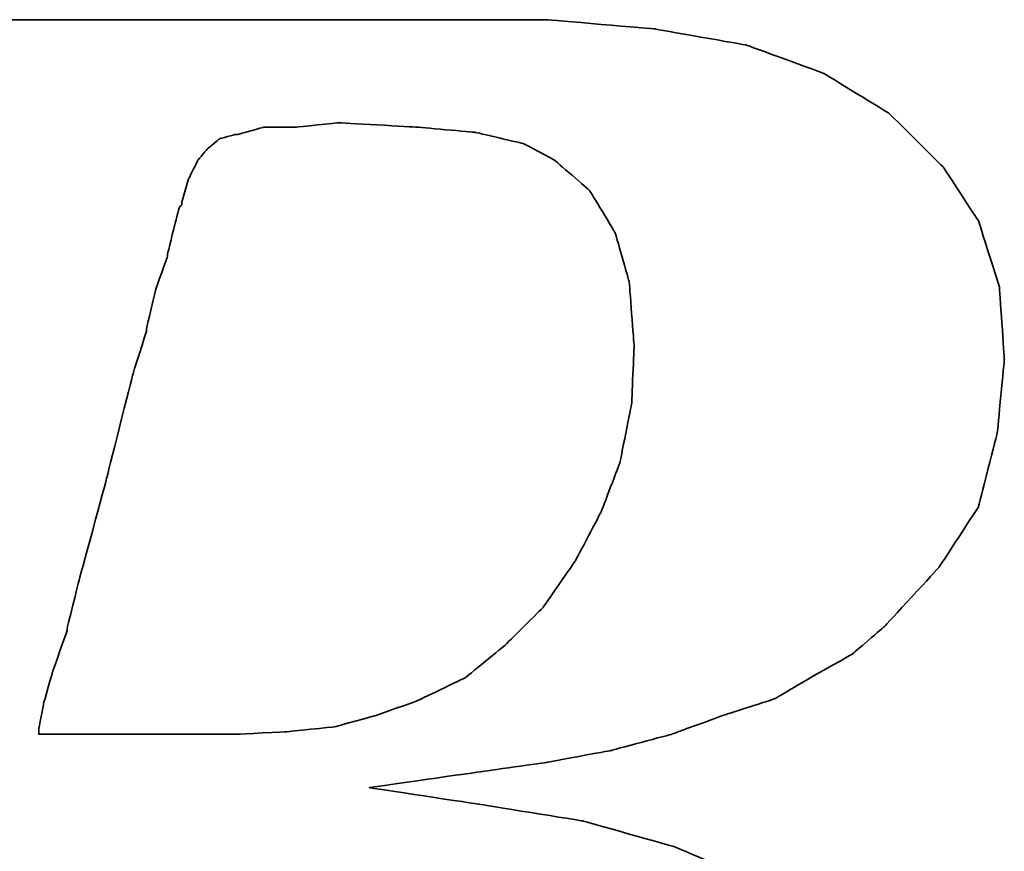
# Model space of a CAD drawing. Header units: millimetres. Extents: x 21 to 338, y 371 to 485.
# Tile 31 of 53: x 257.9 to 259.16, y 407.43 to 408.5. Entities that reach past the tile are written whole.
import ezdxf

# ---------------------------------------------------------------- set-up
doc = ezdxf.new("R2010")
doc.units = ezdxf.units.MM
doc.layers.add('DIM', color=4, linetype='Continuous')
doc.layers.add('layer 1', color=7, linetype='Continuous')

# ---------------------------------------------------------------- blocks, each defined once
blk = doc.blocks.new('TBI MOTION logo(完整正式版)')
at = {"layer": 'layer 1', "color": 22, "lineweight": 35}
for points, knots in [([(-64.65375, -6.86375), (-64.65375, -6.86375), (-64.84375, -7.29625), (-64.84375, -7.29625), (-64.84375, -7.29625), (-64.84375, -7.29625), (-64.86875, -7.34375), (-64.86875, -7.34375), (-64.86875, -7.34375), (-64.86875, -7.34375), (-64.86875, -7.36875), (-64.86875, -7.36875), (-64.86875, -7.36875), (-64.86875, -7.36875), (-65.15375, -7.65375), (-65.15375, -7.65375), (-65.15375, -7.65375), (-65.15375, -7.65375), (-65.17875, -7.65375), (-65.17875, -7.65375), (-65.17875, -7.65375), (-65.17875, -7.65375), (-65.20375, -7.67875), (-65.20375, -7.67875), (-65.20375, -7.67875), (-65.20375, -7.67875), (-65.58875, -7.87125), (-65.58875, -7.87125), (-65.58875, -7.87125), (-65.58875, -7.87125), (-65.63375, -7.87125), (-65.63375, -7.87125), (-65.63375, -7.87125), (-65.63375, -7.87125), (-65.65875, -7.89375), (-65.65875, -7.89375), (-65.65875, -7.89375), (-65.65875, -7.89375), (-66.09375, -7.94375), (-66.09375, -7.94375), (-66.09375, -7.94375), (-66.09375, -7.94375), (-66.11375, -7.94375), (-66.11375, -7.94375), (-66.11375, -7.94375), (-66.11375, -7.94375), (-66.16375, -7.94375), (-66.16375, -7.94375), (-66.16375, -7.94375), (-66.16375, -7.94375), (-66.30875, -7.94375), (-66.30875, -7.94375), (-66.30875, -7.94375), (-66.30875, -7.94375), (-66.69375, -7.94375), (-66.69375, -7.94375), (-66.69375, -7.94375), (-66.69375, -7.94375), (-67.07375, -7.94375), (-67.07375, -7.94375), (-67.07375, -7.94375), (-67.07375, -7.94375), (-67.12375, -7.94375), (-67.12375, -7.94375), (-67.12375, -7.94375), (-67.12375, -7.94375), (-67.12375, -7.96625), (-67.12375, -7.96625), (-67.12375, -7.96625), (-67.12375, -7.96625), (-67.14875, -7.99125), (-67.14875, -7.99125), (-67.14875, -7.99125), (-67.14875, -7.99125), (-67.24375, -8.34875), (-67.24375, -8.34875), (-67.24375, -8.34875), (-67.24375, -8.34875), (-67.31375, -8.68625), (-67.31375, -8.68625), (-67.31375, -8.68625), (-67.31375, -8.68625), (-67.26875, -8.68625), (-67.26875, -8.68625), (-67.26875, -8.68625), (-67.26875, -8.68625), (-67.07375, -8.68625), (-67.07375, -8.68625), (-67.07375, -8.68625), (-67.07375, -8.68625), (-66.54875, -8.68625), (-66.54875, -8.68625), (-66.54875, -8.68625), (-66.54875, -8.68625), (-65.82625, -8.68625), (-65.82625, -8.68625), (-65.82625, -8.68625), (-65.82625, -8.68625), (-65.01375, -8.68625), (-65.01375, -8.68625), (-65.01375, -8.68625), (-65.01375, -8.68625), (-64.05375, -8.68625), (-64.05375, -8.68625), (-64.05375, -8.68625), (-64.05375, -8.68625), (-62.08375, -8.68625), (-62.08375, -8.68625), (-62.08375, -8.68625), (-62.08375, -8.68625), (-60.06875, -8.68625), (-60.06875, -8.68625), (-60.06875, -8.68625), (-60.06875, -8.68625), (-59.10875, -8.68625), (-59.10875, -8.68625), (-59.10875, -8.68625), (-59.10875, -8.68625), (-58.29375, -8.68625), (-58.29375, -8.68625), (-58.29375, -8.68625), (-58.29375, -8.68625), (-57.57375, -8.68625), (-57.57375, -8.68625), (-57.57375, -8.68625), (-57.57375, -8.68625), (-57.04875, -8.68625), (-57.04875, -8.68625), (-57.04875, -8.68625), (-57.04875, -8.68625), (-56.85375, -8.68625), (-56.85375, -8.68625), (-56.85375, -8.68625), (-56.85375, -8.68625), (-56.70875, -8.68625), (-56.70875, -8.68625), (-56.70875, -8.68625), (-56.70875, -8.68625), (-56.61375, -8.68625), (-56.61375, -8.68625), (-56.61375, -8.68625), (-56.61375, -8.68625), (-56.56875, -8.68625), (-56.56875, -8.68625), (-56.56875, -8.68625), (-56.56875, -8.68625), (-55.65375, -8.63875), (-55.65375, -8.63875), (-55.65375, -8.63875), (-55.65375, -8.63875), (-54.76875, -8.51875), (-54.76875, -8.51875), (-54.76875, -8.51875), (-54.76875, -8.51875), (-53.90375, -8.30375), (-53.90375, -8.30375), (-53.90375, -8.30375), (-53.90375, -8.30375), (-53.08875, -8.03875), (-53.08875, -8.03875), (-53.08875, -8.03875), (-53.08875, -8.03875), (-52.34375, -7.65375), (-52.34375, -7.65375), (-52.34375, -7.65375), (-52.34375, -7.65375), (-51.69875, -7.29625), (-51.69875, -7.29625), (-51.69875, -7.29625), (-51.69875, -7.29625), (-51.21875, -6.91125), (-51.21875, -6.91125), (-51.21875, -6.91125), (-51.21875, -6.91125), (-50.83375, -6.50375), (-50.83375, -6.50375), (-50.83375, -6.50375), (-50.83375, -6.50375), (-50.44875, -5.94875), (-50.44875, -5.94875), (-50.44875, -5.94875), (-50.44875, -5.94875), (-50.13875, -5.30375), (-50.13875, -5.30375), (-50.13875, -5.30375), (-50.13875, -5.30375), (-49.99375, -4.65375), (-49.99375, -4.65375), (-49.99375, -4.65375), (-49.99375, -4.65375), (-49.92375, -3.98375), (-49.92375, -3.98375), (-49.92375, -3.98375), (-49.92375, -3.98375), (-49.99375, -3.19374), (-49.99375, -3.19374), (-49.99375, -3.19374), (-49.99375, -3.19374), (-50.23374, -2.44874), (-50.23374, -2.44874), (-50.23374, -2.44874), (-50.23374, -2.44874), (-50.59375, -1.87374), (-50.59375, -1.87374), (-50.59375, -1.87374), (-50.59375, -1.87374), (-51.09875, -1.31874), (-51.09875, -1.31874), (-51.09875, -1.31874), (-51.09875, -1.31874), (-51.74375, -0.81875), (-51.74375, -0.81875), (-51.74375, -0.81875), (-51.74375, -0.81875), (-52.53875, -0.48125), (-52.53875, -0.48125), (-52.53875, -0.48125), (-52.53875, -0.48125), (-53.47375, -0.21875), (-53.47375, -0.21875), (-53.47375, -0.21875), (-53.47375, -0.21875), (-54.52875, -0.04874), (-54.52875, -0.04874), (-54.52875, -0.04874), (-54.52875, -0.04874), (-55.65375, 0.12125), (-55.65375, 0.12125), (-55.65375, 0.12125), (-55.65375, 0.12125), (-54.50375, 0.28624), (-54.50375, 0.28624), (-54.50375, 0.28624), (-54.50375, 0.28624), (-53.83375, 0.38124), (-53.83375, 0.38124), (-53.83375, 0.38124), (-53.83375, 0.38124), (-53.18375, 0.50125), (-53.18375, 0.50125), (-53.18375, 0.50125), (-53.18375, 0.50125), (-52.55875, 0.66874), (-52.55875, 0.66874), (-52.55875, 0.66874), (-52.55875, 0.66874), (-52.03375, 0.86124), (-52.03375, 0.86124), (-52.03375, 0.86124), (-52.03375, 0.86124), (-51.50374, 1.03124), (-51.50374, 1.03124), (-51.50374, 1.03124), (-51.50374, 1.03124), (-51.09875, 1.27125), (-51.09875, 1.27125), (-51.09875, 1.27125), (-51.09875, 1.27125), (-50.71375, 1.48624), (-50.71375, 1.48624), (-50.71375, 1.48624), (-50.71375, 1.48624), (-50.37625, 1.77625), (-50.37625, 1.77625), (-50.37625, 1.77625), (-50.37625, 1.77625), (-49.82375, 2.37625), (-49.82375, 2.37625), (-49.82375, 2.37625), (-49.82375, 2.37625), (-49.41875, 2.99625), (-49.41875, 2.99625), (-49.41875, 2.99625), (-49.41875, 2.99625), (-49.22375, 3.76625), (-49.22375, 3.76625), (-49.22375, 3.76625), (-49.22375, 3.76625), (-49.15375, 4.50874), (-49.15375, 4.50874), (-49.15375, 4.50874), (-49.15375, 4.50874), (-49.20375, 5.25125), (-49.20375, 5.25125), (-49.20375, 5.25125), (-49.20375, 5.25125), (-49.41875, 5.92625), (-49.41875, 5.92625), (-49.41875, 5.92625), (-49.41875, 5.92625), (-49.77875, 6.47625), (-49.77875, 6.47625), (-49.77875, 6.47625), (-49.77875, 6.47625), (-50.33125, 7.02624), (-50.33125, 7.02624), (-50.33125, 7.02624), (-50.33125, 7.02624), (-51.00125, 7.43625), (-51.00125, 7.43625), (-51.00125, 7.43625), (-51.00125, 7.43625), (-51.79375, 7.72625), (-51.79375, 7.72625), (-51.79375, 7.72625), (-51.79375, 7.72625), (-52.72875, 7.89124), (-52.72875, 7.89124), (-52.72875, 7.89124), (-52.72875, 7.89124), (-53.83375, 7.98625), (-53.83375, 7.98625), (-53.83375, 7.98625), (-53.83375, 7.98625), (-53.92875, 7.98625), (-53.92875, 7.98625), (-53.92875, 7.98625), (-53.92875, 7.98625), (-54.26375, 7.98625), (-54.26375, 7.98625), (-54.26375, 7.98625), (-54.26375, 7.98625), (-54.74375, 7.98625), (-54.74375, 7.98625), (-54.74375, 7.98625), (-54.74375, 7.98625), (-55.36875, 7.98625), (-55.36875, 7.98625), (-55.36875, 7.98625), (-55.36875, 7.98625), (-56.13375, 7.98625), (-56.13375, 7.98625), (-56.13375, 7.98625), (-56.13375, 7.98625), (-56.94875, 7.98625), (-56.94875, 7.98625), (-56.94875, 7.98625), (-56.94875, 7.98625), (-58.77625, 7.98625), (-58.77625, 7.98625), (-58.77625, 7.98625), (-58.77625, 7.98625), (-60.59875, 7.98625), (-60.59875, 7.98625), (-60.59875, 7.98625), (-60.59875, 7.98625), (-61.41375, 7.98625), (-61.41375, 7.98625), (-61.41375, 7.98625), (-61.41375, 7.98625), (-62.17875, 7.98625), (-62.17875, 7.98625), (-62.17875, 7.98625), (-62.17875, 7.98625), (-62.80375, 7.98625), (-62.80375, 7.98625), (-62.80375, 7.98625), (-62.80375, 7.98625), (-63.30625, 7.98625), (-63.30625, 7.98625), (-63.30625, 7.98625), (-63.30625, 7.98625), (-63.57375, 7.98625), (-63.57375, 7.98625), (-63.57375, 7.98625), (-63.57375, 7.98625), (-63.57375, 7.96375), (-63.57375, 7.96375), (-63.57375, 7.96375), (-63.57375, 7.96375), (-63.59875, 7.94125), (-63.59875, 7.94125), (-63.59875, 7.94125), (-63.59875, 7.94125), (-63.69375, 7.55625), (-63.69375, 7.55625), (-63.69375, 7.55625), (-63.69375, 7.55625), (-63.76375, 7.24624), (-63.76375, 7.24624), (-63.76375, 7.24624), (-63.76375, 7.24624), (-63.23875, 7.24624), (-63.23875, 7.24624), (-63.23875, 7.24624), (-63.23875, 7.24624), (-62.75875, 7.24624), (-62.75875, 7.24624), (-62.75875, 7.24624), (-62.75875, 7.24624), (-62.61125, 7.24624), (-62.61125, 7.24624), (-62.61125, 7.24624), (-62.61125, 7.24624), (-62.56625, 7.24624), (-62.56625, 7.24624), (-62.56625, 7.24624), (-62.56625, 7.24624), (-62.22875, 7.24624), (-62.22875, 7.24624), (-62.22875, 7.24624), (-62.22875, 7.24624), (-62.20375, 7.24624), (-62.20375, 7.24624), (-62.20375, 7.24624), (-62.20375, 7.24624), (-62.17875, 7.21875), (-62.17875, 7.21875), (-62.17875, 7.21875), (-62.17875, 7.21875), (-61.96375, 7.17125), (-61.96375, 7.17125), (-61.96375, 7.17125), (-61.96375, 7.17125), (-61.72375, 7.12624), (-61.72375, 7.12624), (-61.72375, 7.12624), (-61.72375, 7.12624), (-61.70375, 7.12624), (-61.70375, 7.12624), (-61.70375, 7.12624), (-61.70375, 7.12624), (-61.55875, 7.07624), (-61.55875, 7.07624), (-61.55875, 7.07624), (-61.55875, 7.07624), (-61.50875, 7.07624), (-61.50875, 7.07624), (-61.50875, 7.07624), (-61.50875, 7.07624), (-61.48375, 7.02624), (-61.48375, 7.02624), (-61.48375, 7.02624), (-61.48375, 7.02624), (-61.31875, 6.83375), (-61.31875, 6.83375), (-61.31875, 6.83375), (-61.31875, 6.83375), (-61.29375, 6.81125), (-61.29375, 6.81125), (-61.29375, 6.81125), (-61.29375, 6.81125), (-61.29375, 6.78625), (-61.29375, 6.78625), (-61.29375, 6.78625), (-61.29375, 6.78625), (-61.19875, 6.50124), (-61.19875, 6.50124), (-61.19875, 6.50124), (-61.19875, 6.50124), (-61.17375, 6.45124), (-61.17375, 6.45124), (-61.17375, 6.45124), (-61.17375, 6.45124), (-61.19875, 6.40625), (-61.19875, 6.40625), (-61.19875, 6.40625), (-61.19875, 6.40625), (-61.26875, 5.99624), (-61.26875, 5.99624), (-61.26875, 5.99624), (-61.26875, 5.99624), (-61.26875, 5.85125), (-61.26875, 5.85125), (-61.26875, 5.85125), (-61.26875, 5.85125), (-61.26875, 5.82625), (-61.26875, 5.82625), (-61.26875, 5.82625), (-61.26875, 5.82625), (-61.29375, 5.80625), (-61.29375, 5.80625), (-61.29375, 5.80625), (-61.29375, 5.80625), (-61.34125, 5.66125), (-61.34125, 5.66125), (-61.34125, 5.66125), (-61.34125, 5.66125), (-61.41375, 5.44625), (-61.41375, 5.44625), (-61.41375, 5.44625), (-61.41375, 5.44625), (-61.48375, 5.15625), (-61.48375, 5.15625), (-61.48375, 5.15625), (-61.48375, 5.15625), (-61.58375, 4.82124), (-61.58375, 4.82124), (-61.58375, 4.82124), (-61.58375, 4.82124), (-61.79875, 4.00375), (-61.79875, 4.00375), (-61.79875, 4.00375), (-61.79875, 4.00375), (-62.05875, 2.99625), (-62.05875, 2.99625), (-62.05875, 2.99625), (-62.05875, 2.99625), (-62.34875, 1.91625), (-62.34875, 1.91625), (-62.34875, 1.91625), (-62.34875, 1.91625), (-62.97375, -0.41124), (-62.97375, -0.41124), (-62.97375, -0.41124), (-62.97375, -0.41124), (-63.59875, -2.75875), (-63.59875, -2.75875), (-63.59875, -2.75875), (-63.59875, -2.75875), (-63.88375, -3.86374), (-63.88375, -3.86374), (-63.88375, -3.86374), (-63.88375, -3.86374), (-64.14875, -4.82374), (-64.14875, -4.82374), (-64.14875, -4.82374), (-64.14875, -4.82374), (-64.36375, -5.64125), (-64.36375, -5.64125), (-64.36375, -5.64125), (-64.36375, -5.64125), (-64.43625, -5.97625), (-64.43625, -5.97625), (-64.43625, -5.97625), (-64.43625, -5.97625), (-64.50875, -6.28625), (-64.50875, -6.28625), (-64.50875, -6.28625), (-64.50875, -6.28625), (-64.50875, -6.30875), (-64.50875, -6.30875), (-64.50875, -6.30875), (-64.50875, -6.30875), (-64.57875, -6.50375), (-64.57875, -6.50375), (-64.57875, -6.50375), (-64.57875, -6.50375), (-64.62875, -6.69625), (-64.62875, -6.69625), (-64.62875, -6.69625), (-64.62875, -6.69625), (-64.62875, -6.76875), (-64.62875, -6.76875), (-64.62875, -6.76875), (-64.62875, -6.76875), (-64.62875, -6.81375), (-64.62875, -6.81375), (-64.62875, -6.81375), (-64.62875, -6.81375), (-64.62875, -6.83875), (-64.62875, -6.83875), (-64.62875, -6.83875), (-64.62875, -6.83875), (-64.65375, -6.86375), (-64.65375, -6.86375)], [0, 0, 0, 0, 0.00719424, 0.00719424, 0.00719424, 0.00719425, 0.01438849, 0.01438849, 0.01438849, 0.0143885, 0.02158273, 0.02158273, 0.02158273, 0.02158274, 0.02877698, 0.02877698, 0.02877698, 0.02877699, 0.03597122, 0.03597122, 0.03597122, 0.03597123, 0.04316547, 0.04316547, 0.04316547, 0.04316548, 0.05035971, 0.05035971, 0.05035971, 0.05035972, 0.05755396, 0.05755396, 0.05755396, 0.05755397, 0.0647482, 0.0647482, 0.0647482, 0.06474821, 0.07194245, 0.07194245, 0.07194245, 0.07194246, 0.07913669, 0.07913669, 0.07913669, 0.0791367, 0.08633094, 0.08633094, 0.08633094, 0.08633095, 0.09352518, 0.09352518, 0.09352518, 0.09352519, 0.10071942, 0.10071942, 0.10071942, 0.10071943, 0.10791367, 0.10791367, 0.10791367, 0.10791368, 0.11510791, 0.11510791, 0.11510791, 0.11510792, 0.12230216, 0.12230216, 0.12230216, 0.12230217, 0.1294964, 0.1294964, 0.1294964, 0.12949641, 0.13669065, 0.13669065, 0.13669065, 0.13669066, 0.14388489, 0.14388489, 0.14388489, 0.1438849, 0.15107914, 0.15107914, 0.15107914, 0.15107915, 0.15827338, 0.15827338, 0.15827338, 0.15827339, 0.16546763, 0.16546763, 0.16546763, 0.16546764, 0.17266187, 0.17266187, 0.17266187, 0.17266188, 0.17985612, 0.17985612, 0.17985612, 0.17985613, 0.18705036, 0.18705036, 0.18705036, 0.18705037, 0.1942446, 0.1942446, 0.1942446, 0.19424461, 0.20143885, 0.20143885, 0.20143885, 0.20143886, 0.20863309, 0.20863309, 0.20863309, 0.2086331, 0.21582734, 0.21582734, 0.21582734, 0.21582735, 0.22302158, 0.22302158, 0.22302158, 0.22302159, 0.23021583, 0.23021583, 0.23021583, 0.23021584, 0.23741007, 0.23741007, 0.23741007, 0.23741008, 0.24460432, 0.24460432, 0.24460432, 0.24460433, 0.25179856, 0.25179856, 0.25179856, 0.25179857, 0.25899281, 0.25899281, 0.25899281, 0.25899282, 0.26618705, 0.26618705, 0.26618705, 0.26618706, 0.27338129, 0.27338129, 0.27338129, 0.2733813, 0.28057554, 0.28057554, 0.28057554, 0.28057555, 0.28776978, 0.28776978, 0.28776978, 0.28776979, 0.29496403, 0.29496403, 0.29496403, 0.29496404, 0.30215827, 0.30215827, 0.30215827, 0.30215828, 0.30935252, 0.30935252, 0.30935252, 0.30935253, 0.31654676, 0.31654676, 0.31654676, 0.31654677, 0.32374101, 0.32374101, 0.32374101, 0.32374102, 0.33093525, 0.33093525, 0.33093525, 0.33093526, 0.3381295, 0.3381295, 0.3381295, 0.33812951, 0.34532374, 0.34532374, 0.34532374, 0.34532375, 0.35251799, 0.35251799, 0.35251799, 0.352518, 0.35971223, 0.35971223, 0.35971223, 0.35971224, 0.36690647, 0.36690647, 0.36690647, 0.36690648, 0.37410072, 0.37410072, 0.37410072, 0.37410073, 0.38129496, 0.38129496, 0.38129496, 0.38129497, 0.38848921, 0.38848921, 0.38848921, 0.38848922, 0.39568345, 0.39568345, 0.39568345, 0.39568346, 0.4028777, 0.4028777, 0.4028777, 0.40287771, 0.41007194, 0.41007194, 0.41007194, 0.41007195, 0.41726619, 0.41726619, 0.41726619, 0.4172662, 0.42446043, 0.42446043, 0.42446043, 0.42446044, 0.43165468, 0.43165468, 0.43165468, 0.43165469, 0.43884892, 0.43884892, 0.43884892, 0.43884893, 0.44604317, 0.44604317, 0.44604317, 0.44604318, 0.45323741, 0.45323741, 0.45323741, 0.45323742, 0.46043165, 0.46043165, 0.46043165, 0.46043166, 0.4676259, 0.4676259, 0.4676259, 0.46762591, 0.47482014, 0.47482014, 0.47482014, 0.47482015, 0.48201439, 0.48201439, 0.48201439, 0.4820144, 0.48920863, 0.48920863, 0.48920863, 0.48920864, 0.49640288, 0.49640288, 0.49640288, 0.49640289, 0.50359712, 0.50359712, 0.50359712, 0.50359713, 0.51079137, 0.51079137, 0.51079137, 0.51079138, 0.51798561, 0.51798561, 0.51798561, 0.51798562, 0.52517986, 0.52517986, 0.52517986, 0.52517987, 0.5323741, 0.5323741, 0.5323741, 0.53237411, 0.53956835, 0.53956835, 0.53956835, 0.53956836, 0.54676259, 0.54676259, 0.54676259, 0.5467626, 0.55395683, 0.55395683, 0.55395683, 0.55395684, 0.56115108, 0.56115108, 0.56115108, 0.56115109, 0.56834532, 0.56834532, 0.56834532, 0.56834533, 0.57553957, 0.57553957, 0.57553957, 0.57553958, 0.58273381, 0.58273381, 0.58273381, 0.58273382, 0.58992806, 0.58992806, 0.58992806, 0.58992807, 0.5971223, 0.5971223, 0.5971223, 0.59712231, 0.60431655, 0.60431655, 0.60431655, 0.60431656, 0.61151079, 0.61151079, 0.61151079, 0.6115108, 0.61870504, 0.61870504, 0.61870504, 0.61870505, 0.62589928, 0.62589928, 0.62589928, 0.62589929, 0.63309353, 0.63309353, 0.63309353, 0.63309354, 0.64028777, 0.64028777, 0.64028777, 0.64028778, 0.64748201, 0.64748201, 0.64748201, 0.64748202, 0.65467626, 0.65467626, 0.65467626, 0.65467627, 0.6618705, 0.6618705, 0.6618705, 0.66187051, 0.66906475, 0.66906475, 0.66906475, 0.66906476, 0.67625899, 0.67625899, 0.67625899, 0.676259, 0.68345324, 0.68345324, 0.68345324, 0.68345325, 0.69064748, 0.69064748, 0.69064748, 0.69064749, 0.69784173, 0.69784173, 0.69784173, 0.69784174, 0.70503597, 0.70503597, 0.70503597, 0.70503598, 0.71223022, 0.71223022, 0.71223022, 0.71223023, 0.71942446, 0.71942446, 0.71942446, 0.71942447, 0.72661871, 0.72661871, 0.72661871, 0.72661872, 0.73381295, 0.73381295, 0.73381295, 0.73381296, 0.74100719, 0.74100719, 0.74100719, 0.7410072, 0.74820144, 0.74820144, 0.74820144, 0.74820145, 0.75539568, 0.75539568, 0.75539568, 0.75539569, 0.76258993, 0.76258993, 0.76258993, 0.76258994, 0.76978417, 0.76978417, 0.76978417, 0.76978418, 0.77697842, 0.77697842, 0.77697842, 0.77697843, 0.78417266, 0.78417266, 0.78417266, 0.78417267, 0.79136691, 0.79136691, 0.79136691, 0.79136692, 0.79856115, 0.79856115, 0.79856115, 0.79856116, 0.8057554, 0.8057554, 0.8057554, 0.80575541, 0.81294964, 0.81294964, 0.81294964, 0.81294965, 0.82014388, 0.82014388, 0.82014388, 0.82014389, 0.82733813, 0.82733813, 0.82733813, 0.82733814, 0.83453237, 0.83453237, 0.83453237, 0.83453238, 0.84172662, 0.84172662, 0.84172662, 0.84172663, 0.84892086, 0.84892086, 0.84892086, 0.84892087, 0.85611511, 0.85611511, 0.85611511, 0.85611512, 0.86330935, 0.86330935, 0.86330935, 0.86330936, 0.8705036, 0.8705036, 0.8705036, 0.87050361, 0.87769784, 0.87769784, 0.87769784, 0.87769785, 0.88489209, 0.88489209, 0.88489209, 0.8848921, 0.89208633, 0.89208633, 0.89208633, 0.89208634, 0.89928058, 0.89928058, 0.89928058, 0.89928059, 0.90647482, 0.90647482, 0.90647482, 0.90647483, 0.91366906, 0.91366906, 0.91366906, 0.91366907, 0.92086331, 0.92086331, 0.92086331, 0.92086332, 0.92805755, 0.92805755, 0.92805755, 0.92805756, 0.9352518, 0.9352518, 0.9352518, 0.93525181, 0.94244604, 0.94244604, 0.94244604, 0.94244605, 0.94964029, 0.94964029, 0.94964029, 0.9496403, 0.95683453, 0.95683453, 0.95683453, 0.95683454, 0.96402878, 0.96402878, 0.96402878, 0.96402879, 0.97122302, 0.97122302, 0.97122302, 0.97122303, 0.97841727, 0.97841727, 0.97841727, 0.97841728, 0.98561151, 0.98561151, 0.98561151, 0.98561152, 0.99280576, 0.99280576, 0.99280576, 0.99280577, 1, 1, 1, 1]), ([(-57.50375, 6.35625), (-57.50375, 6.35625), (-57.57375, 6.11625), (-57.57375, 6.11625), (-57.57375, 6.11625), (-57.57375, 6.11625), (-57.57375, 6.09125), (-57.57375, 6.09125), (-57.57375, 6.09125), (-57.57375, 6.09125), (-57.59875, 6.06625), (-57.59875, 6.06625), (-57.59875, 6.06625), (-57.59875, 6.06625), (-57.64875, 5.87625), (-57.64875, 5.87625), (-57.64875, 5.87625), (-57.64875, 5.87625), (-57.71875, 5.58875), (-57.71875, 5.58875), (-57.71875, 5.58875), (-57.71875, 5.58875), (-57.71875, 5.56625), (-57.71875, 5.56625), (-57.71875, 5.56625), (-57.71875, 5.56625), (-57.83875, 5.23125), (-57.83875, 5.23125), (-57.83875, 5.23125), (-57.83875, 5.23125), (-57.93625, 4.82124), (-57.93625, 4.82124), (-57.93625, 4.82124), (-57.93625, 4.82124), (-57.93625, 4.79624), (-57.93625, 4.79624), (-57.93625, 4.79624), (-57.93625, 4.79624), (-58.07875, 4.34125), (-58.07875, 4.34125), (-58.07875, 4.34125), (-58.07875, 4.34125), (-58.34375, 3.28625), (-58.34375, 3.28625), (-58.34375, 3.28625), (-58.34375, 3.28625), (-58.62875, 2.23124), (-58.62875, 2.23124), (-58.62875, 2.23124), (-58.62875, 2.23124), (-58.74875, 1.75125), (-58.74875, 1.75125), (-58.74875, 1.75125), (-58.74875, 1.75125), (-58.74875, 1.72625), (-58.74875, 1.72625), (-58.74875, 1.72625), (-58.74875, 1.72625), (-58.89375, 1.31625), (-58.89375, 1.31625), (-58.89375, 1.31625), (-58.89375, 1.31625), (-58.98875, 0.98124), (-58.98875, 0.98124), (-58.98875, 0.98124), (-58.98875, 0.98124), (-59.03875, 0.71625), (-59.03875, 0.71625), (-59.03875, 0.71625), (-59.03875, 0.71625), (-59.03875, 0.66874), (-59.03875, 0.66874), (-59.03875, 0.66874), (-59.03875, 0.66874), (-58.91875, 0.66874), (-58.91875, 0.66874), (-58.91875, 0.66874), (-58.91875, 0.66874), (-58.53375, 0.66874), (-58.53375, 0.66874), (-58.53375, 0.66874), (-58.53375, 0.66874), (-58.10375, 0.66874), (-58.10375, 0.66874), (-58.10375, 0.66874), (-58.10375, 0.66874), (-57.66875, 0.66874), (-57.66875, 0.66874), (-57.66875, 0.66874), (-57.66875, 0.66874), (-57.33375, 0.66874), (-57.33375, 0.66874), (-57.33375, 0.66874), (-57.33375, 0.66874), (-57.09375, 0.66874), (-57.09375, 0.66874), (-57.09375, 0.66874), (-57.09375, 0.66874), (-56.99875, 0.66874), (-56.99875, 0.66874), (-56.99875, 0.66874), (-56.99875, 0.66874), (-56.49375, 0.69374), (-56.49375, 0.69374), (-56.49375, 0.69374), (-56.49375, 0.69374), (-56.01375, 0.74374), (-56.01375, 0.74374), (-56.01375, 0.74374), (-56.01375, 0.74374), (-55.58375, 0.86124), (-55.58375, 0.86124), (-55.58375, 0.86124), (-55.58375, 0.86124), (-55.17375, 1.00624), (-55.17375, 1.00624), (-55.17375, 1.00624), (-55.17375, 1.00624), (-54.67375, 1.24625), (-54.67375, 1.24625), (-54.67375, 1.24625), (-54.67375, 1.24625), (-54.26375, 1.58124), (-54.26375, 1.58124), (-54.26375, 1.58124), (-54.26375, 1.58124), (-53.87875, 1.96374), (-53.87875, 1.96374), (-53.87875, 1.96374), (-53.87875, 1.96374), (-53.54375, 2.44625), (-53.54375, 2.44625), (-53.54375, 2.44625), (-53.54375, 2.44625), (-53.27875, 2.95125), (-53.27875, 2.95125), (-53.27875, 2.95125), (-53.27875, 2.95125), (-53.08875, 3.45124), (-53.08875, 3.45124), (-53.08875, 3.45124), (-53.08875, 3.45124), (-52.96875, 4.05124), (-52.96875, 4.05124), (-52.96875, 4.05124), (-52.96875, 4.05124), (-52.94375, 4.65125), (-52.94375, 4.65125), (-52.94375, 4.65125), (-52.94375, 4.65125), (-52.99375, 5.30125), (-52.99375, 5.30125), (-52.99375, 5.30125), (-52.99375, 5.30125), (-53.13875, 5.80625), (-53.13875, 5.80625), (-53.13875, 5.80625), (-53.13875, 5.80625), (-53.39875, 6.23625), (-53.39875, 6.23625), (-53.39875, 6.23625), (-53.39875, 6.23625), (-53.75875, 6.54875), (-53.75875, 6.54875), (-53.75875, 6.54875), (-53.75875, 6.54875), (-54.07375, 6.71625), (-54.07375, 6.71625), (-54.07375, 6.71625), (-54.07375, 6.71625), (-54.57375, 6.83375), (-54.57375, 6.83375), (-54.57375, 6.83375), (-54.57375, 6.83375), (-55.17375, 6.88625), (-55.17375, 6.88625), (-55.17375, 6.88625), (-55.17375, 6.88625), (-55.96875, 6.93125), (-55.96875, 6.93125), (-55.96875, 6.93125), (-55.96875, 6.93125), (-56.39875, 6.88625), (-56.39875, 6.88625), (-56.39875, 6.88625), (-56.39875, 6.88625), (-56.42125, 6.88625), (-56.42125, 6.88625), (-56.42125, 6.88625), (-56.42125, 6.88625), (-56.73375, 6.88625), (-56.73375, 6.88625), (-56.73375, 6.88625), (-56.73375, 6.88625), (-56.99875, 6.81125), (-56.99875, 6.81125), (-56.99875, 6.81125), (-56.99875, 6.81125), (-57.02375, 6.81125), (-57.02375, 6.81125), (-57.02375, 6.81125), (-57.02375, 6.81125), (-57.18875, 6.76625), (-57.18875, 6.76625), (-57.18875, 6.76625), (-57.18875, 6.76625), (-57.30875, 6.66625), (-57.30875, 6.66625), (-57.30875, 6.66625), (-57.30875, 6.66625), (-57.40875, 6.54875), (-57.40875, 6.54875), (-57.40875, 6.54875), (-57.40875, 6.54875), (-57.50375, 6.35625), (-57.50375, 6.35625)], [0, 0, 0, 0, 0.01851852, 0.01851852, 0.01851852, 0.01851853, 0.03703704, 0.03703704, 0.03703704, 0.03703705, 0.05555556, 0.05555556, 0.05555556, 0.05555557, 0.07407407, 0.07407407, 0.07407407, 0.07407408, 0.09259259, 0.09259259, 0.09259259, 0.0925926, 0.11111111, 0.11111111, 0.11111111, 0.11111112, 0.12962963, 0.12962963, 0.12962963, 0.12962964, 0.14814815, 0.14814815, 0.14814815, 0.14814816, 0.16666667, 0.16666667, 0.16666667, 0.16666668, 0.18518519, 0.18518519, 0.18518519, 0.1851852, 0.2037037, 0.2037037, 0.2037037, 0.20370371, 0.22222222, 0.22222222, 0.22222222, 0.22222223, 0.24074074, 0.24074074, 0.24074074, 0.24074075, 0.25925926, 0.25925926, 0.25925926, 0.25925927, 0.27777778, 0.27777778, 0.27777778, 0.27777779, 0.2962963, 0.2962963, 0.2962963, 0.29629631, 0.31481481, 0.31481481, 0.31481481, 0.31481482, 0.33333333, 0.33333333, 0.33333333, 0.33333334, 0.35185185, 0.35185185, 0.35185185, 0.35185186, 0.37037037, 0.37037037, 0.37037037, 0.37037038, 0.38888889, 0.38888889, 0.38888889, 0.3888889, 0.40740741, 0.40740741, 0.40740741, 0.40740742, 0.42592593, 0.42592593, 0.42592593, 0.42592594, 0.44444444, 0.44444444, 0.44444444, 0.44444445, 0.46296296, 0.46296296, 0.46296296, 0.46296297, 0.48148148, 0.48148148, 0.48148148, 0.48148149, 0.5, 0.5, 0.5, 0.50000001, 0.51851852, 0.51851852, 0.51851852, 0.51851853, 0.53703704, 0.53703704, 0.53703704, 0.53703705, 0.55555556, 0.55555556, 0.55555556, 0.55555557, 0.57407407, 0.57407407, 0.57407407, 0.57407408, 0.59259259, 0.59259259, 0.59259259, 0.5925926, 0.61111111, 0.61111111, 0.61111111, 0.61111112, 0.62962963, 0.62962963, 0.62962963, 0.62962964, 0.64814815, 0.64814815, 0.64814815, 0.64814816, 0.66666667, 0.66666667, 0.66666667, 0.66666668, 0.68518519, 0.68518519, 0.68518519, 0.6851852, 0.7037037, 0.7037037, 0.7037037, 0.70370371, 0.72222222, 0.72222222, 0.72222222, 0.72222223, 0.74074074, 0.74074074, 0.74074074, 0.74074075, 0.75925926, 0.75925926, 0.75925926, 0.75925927, 0.77777778, 0.77777778, 0.77777778, 0.77777779, 0.7962963, 0.7962963, 0.7962963, 0.79629631, 0.81481481, 0.81481481, 0.81481481, 0.81481482, 0.83333333, 0.83333333, 0.83333333, 0.83333334, 0.85185185, 0.85185185, 0.85185185, 0.85185186, 0.87037037, 0.87037037, 0.87037037, 0.87037038, 0.88888889, 0.88888889, 0.88888889, 0.8888889, 0.90740741, 0.90740741, 0.90740741, 0.90740742, 0.92592593, 0.92592593, 0.92592593, 0.92592594, 0.94444444, 0.94444444, 0.94444444, 0.94444445, 0.96296296, 0.96296296, 0.96296296, 0.96296297, 0.98148148, 0.98148148, 0.98148148, 0.98148149, 1, 1, 1, 1])]:
    blk.add_open_spline(points, degree=3, knots=knots, dxfattribs=at)

msp = doc.modelspace()

# ---------------------------------------------------------------- block references
at = {"layer": 'DIM', "color": 7, "xscale": 0.1250977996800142, "yscale": 0.1250977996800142, "zscale": 0.1250977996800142}
msp.add_blockref('TBI MOTION logo(完整正式版)', (265.3061, 407.4982), dxfattribs=at)

doc.saveas('drawing.dxf')
